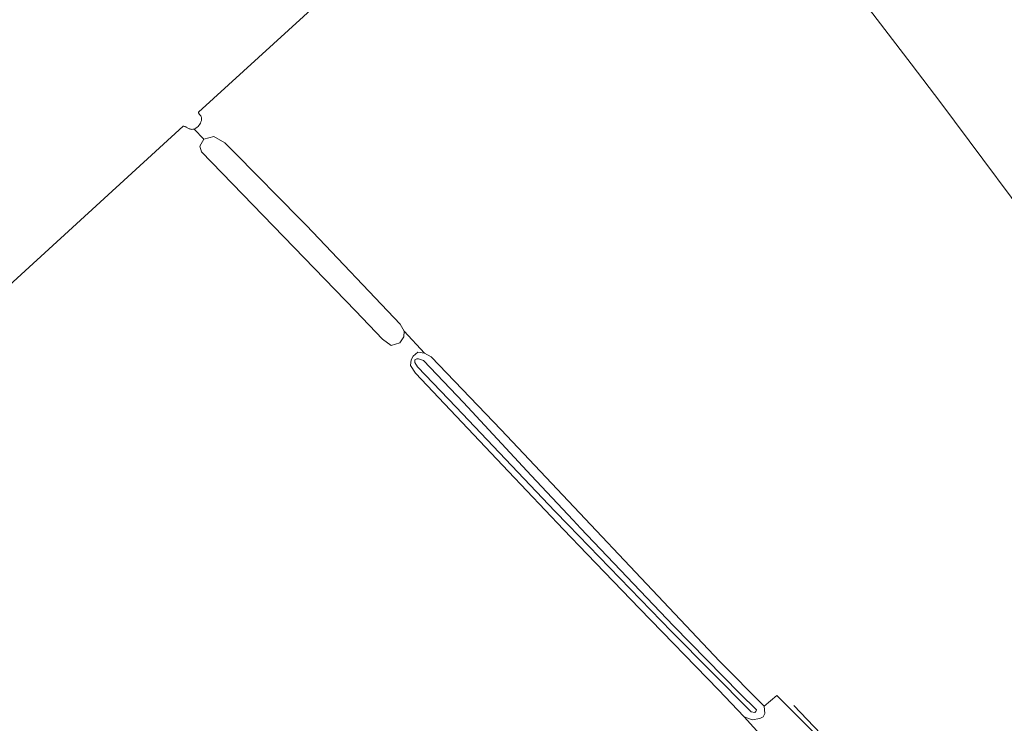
# Model space of a CAD drawing. Header units: metres. Extents: x 104777 to 177370, y 409697 to 438337.
# Tile 110 of 133: x 129345 to 129571, y 423555 to 423717. Entities that reach past the tile are written whole.
import ezdxf
from ezdxf.lldxf.tags import DXFTag

# ---------------------------------------------------------------- set-up
doc = ezdxf.new("R2010")
doc.units = ezdxf.units.M
for name, color, linetype, lineweight in [('B-WE-GR-FRUITTEELT-GV', 40, 'Continuous', 13), ('B-WE-KG-GRENS_PERCEEL-G', 150, 'KG-PERCEEL-SO', 18), ('B-WE-OG-TERREIN_OEVER-GV', 7, 'Continuous', 18), ('B-WE-OG-WATER-GV', 130, 'Continuous', 18), ('B-WE-VH-ONVERHARD-GV', 252, 'Continuous', 18)]:
    doc.layers.add(name, color=color, linetype=linetype, lineweight=lineweight)
doc.styles.get("Standard").update_dxf_attribs({"font": 'Romans.shx'})
tags = doc.linetypes.add('KG-PERCEEL-SO', pattern='A,5.5,-2,["P",Standard,S=1.8,R=0,X=-0.5,Y=-0.9],-2,5.5,-2,[5,NLCS.SHX,S=0.75,R=0,X=0,Y=0],-2', length=19).pattern_tags.tags
tags[6] = DXFTag(74, 10)

msp = doc.modelspace()

# ---------------------------------------------------------------- linework, layer by layer
at = {"layer": 'B-WE-GR-FRUITTEELT-GV', "ltscale": 20, "flags": 128}
for points in [[(129417.454, 423723.608), (129386.454, 423695.269), (129386.46, 423695.214), (129386.474, 423695.146), (129386.494, 423695.081), (129386.521, 423695.018), (129386.554, 423694.958), (129386.593, 423694.902), (129386.638, 423694.85), (129387.008, 423694.408), (129387.067, 423694.245), (129387.109, 423694.077), (129387.134, 423693.905), (129387.141, 423693.732), (129387.132, 423693.559), (129387.104, 423693.387), (129387.06, 423693.22), (129386.999, 423693.057), (129386.874, 423692.777), (129386.721, 423692.51), (129386.542, 423692.26), (129386.339, 423692.029), (129386.113, 423691.82), (129385.868, 423691.634), (129385.606, 423691.474), (129385.441, 423691.415), (129387.692, 423689.102), (129389.956, 423689.739), (129392.46, 423688.249), (129394.911, 423685.777), (129409.742, 423670.818), (129411.236, 423669.312), (129432.719, 423646.627), (129433.63, 423645.024), (129438.357, 423639.994), (129439.85, 423639.125), (129455.933, 423622.355), (129506.002, 423569.318), (129516.299, 423558.977), (129519.209, 423561.431), (129550.919, 423529.702)], [(129582.593, 423662.814), (129556.843, 423697.456), (129550.025, 423706.357), (129536.908, 423723.481)], [(129515.981, 423551.745), (129511.711, 423556.477), (129505.774, 423562.708), (129487.699, 423581.365), (129475.634, 423593.82), (129470.234, 423599.515), (129457.59, 423612.851), (129436.249, 423635.361), (129435.118, 423637.127), (129435.233, 423638.428), (129435.694, 423639.274), (129436.757, 423640.214), (129438.357, 423639.994), (129433.63, 423645.024), (129433.614, 423643.696), (129432.669, 423642.38), (129430.671, 423641.74), (129428.697, 423643.223), (129422.463, 423649.666), (129387.127, 423686.188), (129386.744, 423687.52), (129387.692, 423689.102), (129385.441, 423691.415), (129385.284, 423691.376), (129385.118, 423691.352), (129384.95, 423691.345), (129384.782, 423691.355), (129384.616, 423691.382), (129384.453, 423691.426), (129384.296, 423691.486), (129383.645, 423691.875), (129383.514, 423691.941), (129383.377, 423691.992), (129383.236, 423692.028), (129383.091, 423692.048), (129382.945, 423692.052), (129382.935, 423692.051), (129321.221, 423635.635)]]:
    msp.add_lwpolyline(points, dxfattribs=at)
at = {"layer": 'B-WE-KG-GRENS_PERCEEL-G', "ltscale": 20, "flags": 128}
msp.add_lwpolyline([(129638.687, 423449.521), (129577.66, 423529.081), (129563.209, 423517.033), (129523.089, 423559.133)], dxfattribs=at)
at = {"layer": 'B-WE-OG-TERREIN_OEVER-GV', "ltscale": 20, "flags": 128}
for points in [[(129455.933, 423622.355), (129439.85, 423639.125), (129438.357, 423639.994), (129436.757, 423640.214), (129435.694, 423639.274), (129435.233, 423638.428), (129435.118, 423637.127), (129436.249, 423635.361), (129457.59, 423612.851), (129470.234, 423599.515), (129475.634, 423593.82), (129487.699, 423581.365), (129505.774, 423562.708), (129511.711, 423556.477), (129513.558, 423555.854), (129515.314, 423556.134), (129516.07, 423556.526), (129516.43, 423557.273), (129516.299, 423558.977), (129506.002, 423569.318)], [(129436.54, 423638.663), (129436.94, 423638.708), (129438.087, 423638.294), (129447.29, 423628.617), (129462.773, 423611.904), (129472.438, 423601.62), (129474.102, 423599.849), (129495.478, 423577.406), (129510.673, 423561.898), (129514.486, 423558.096), (129514.381, 423557.747), (129514.128, 423557.499), (129513.328, 423557.659), (129495.011, 423576.059), (129471.317, 423600.543), (129468.237, 423603.725), (129445.575, 423627.586), (129436.717, 423636.807), (129436.078, 423637.867), (129436.106, 423638.428)]]:
    msp.add_lwpolyline(points, close=True, dxfattribs=at)
at = {"layer": 'B-WE-OG-WATER-GV', "ltscale": 20, "flags": 128}
msp.add_lwpolyline([(129472.438, 423601.62), (129462.773, 423611.904), (129447.29, 423628.617), (129438.087, 423638.294), (129436.94, 423638.708), (129436.54, 423638.663), (129436.106, 423638.428), (129436.078, 423637.867), (129436.717, 423636.807), (129445.575, 423627.586), (129468.237, 423603.725), (129471.317, 423600.543), (129495.011, 423576.059), (129513.328, 423557.659), (129514.128, 423557.499), (129514.381, 423557.747), (129514.486, 423558.096), (129510.673, 423561.898), (129495.478, 423577.406), (129474.102, 423599.849)], close=True, dxfattribs=at)
at = {"layer": 'B-WE-VH-ONVERHARD-GV', "ltscale": 20, "flags": 128}
msp.add_lwpolyline([(129550.919, 423529.702), (129519.209, 423561.431), (129516.299, 423558.977), (129516.43, 423557.273), (129516.07, 423556.526), (129515.314, 423556.134), (129513.558, 423555.854), (129511.711, 423556.477), (129515.981, 423551.745)], dxfattribs=at)

doc.saveas('drawing.dxf')
